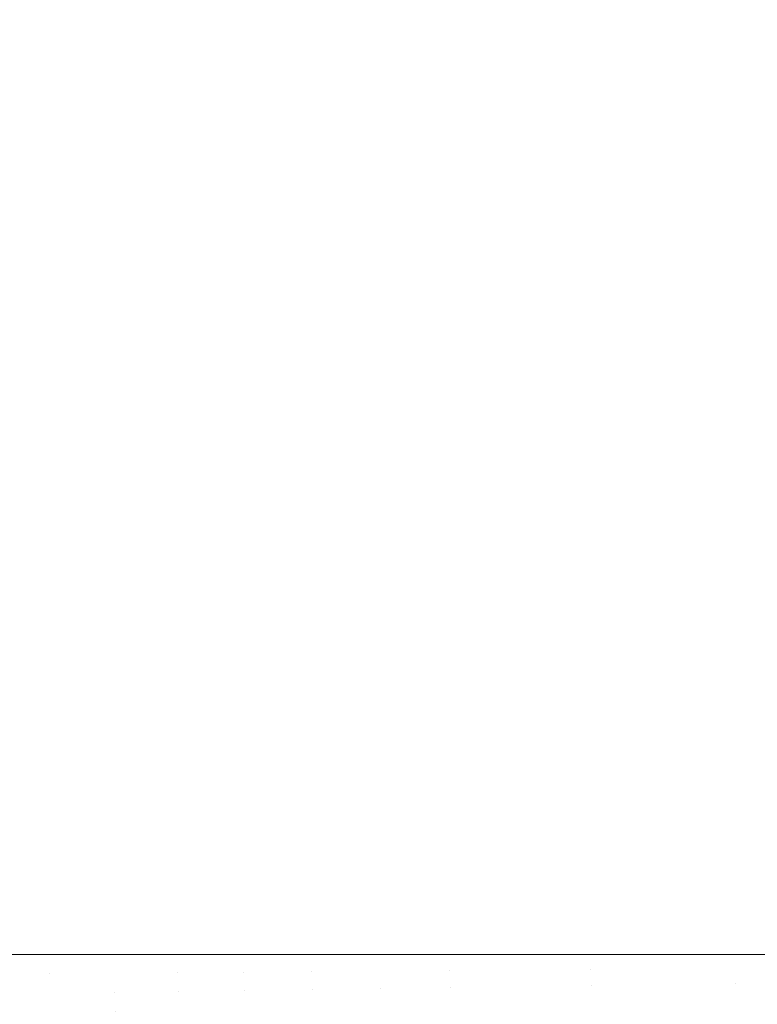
# Model space of a CAD drawing. Header units: centimetres. Extents: x -62 to 63, y 4 to 6.
# Tile 51 of 256: x -62.0388 to -61.991, y 4.297 to 4.3607. Entities that reach past the tile are written whole.
import ezdxf

# ---------------------------------------------------------------- set-up
doc = ezdxf.new("R2010")
doc.units = ezdxf.units.CM
doc.header["$LTSCALE"] = 2.54
doc.layers.add('Lucido design-1', color=7, linetype='Continuous')

# ---------------------------------------------------------------- blocks, each defined once
blk = doc.blocks.new('Gruppo-4-1')
at = {"color": 7, "linetype": 'Continuous', "lineweight": 9}
for points, invisible_edges in [([(-62.036842, 4.300212, -2276.983637), (-62.041811, 4.300212, -2276.980848), (-62.041811, 5.900212, -2276.980848), (-62.036842, 5.900212, -2276.983637)], 10), ([(-62.03684, 5.900212, -2276.260706), (-62.041569, 5.900212, -2276.26335), (-62.041569, 4.300212, -2276.26335), (-62.03684, 4.300212, -2276.260706)], 10), ([(-62.036842, 5.900212, -2276.983637), (-62.035706, 5.900212, -2276.984274), (-62.035706, 4.300212, -2276.984274), (-62.036842, 4.300212, -2276.983637)], 10), ([(-62.03684, 4.300212, -2276.260706), (-62.035432, 4.300212, -2276.259919), (-62.035432, 5.900212, -2276.259919), (-62.03684, 5.900212, -2276.260706)], 10), ([(-62.032744, 4.300212, -2276.985792), (-62.035706, 4.300212, -2276.984274), (-62.035706, 5.900212, -2276.984274), (-62.032744, 5.900212, -2276.985792)], 10), ([(-62.032744, 5.900212, -2276.258547), (-62.035432, 5.900212, -2276.259919), (-62.035432, 4.300212, -2276.259919), (-62.032744, 4.300212, -2276.258547)], 10), ([(-62.028571, 5.900212, -2276.256418), (-62.032744, 5.900212, -2276.258547), (-62.032744, 4.300212, -2276.258547), (-62.028485, 4.300212, -2276.256375)], 10), ([(-62.032744, 5.900212, -2276.985792), (-62.028796, 5.900212, -2276.987814), (-62.028796, 4.300212, -2276.987814), (-62.032744, 4.300212, -2276.985792)], 10), ([(-62.028796, 5.900212, -2276.987814), (-62.020975, 5.900212, -2276.991452), (-62.020975, 4.300212, -2276.991452), (-62.028569, 4.300212, -2276.987919)], 10), ([(-62.028569, 4.300212, -2276.987919), (-62.028796, 4.300212, -2276.987814), (-62.028796, 5.900212, -2276.987814)], 10), ([(-62.028485, 4.300212, -2276.256375), (-62.028485, 5.900212, -2276.256375), (-62.028571, 5.900212, -2276.256418)], 9), ([(-62.024276, 5.900212, -2276.254425), (-62.028485, 5.900212, -2276.256375), (-62.028485, 4.300212, -2276.256375), (-62.024276, 4.300212, -2276.254425)], 10), ([(-62.024276, 4.300212, -2276.254425), (-62.020624, 4.300212, -2276.252733), (-62.020624, 5.900212, -2276.252733), (-62.024276, 5.900212, -2276.254425)], 10), ([(-62.020975, 5.900212, -2276.991452), (-62.012134, 5.900212, -2276.995165), (-62.012134, 4.300212, -2276.995165), (-62.019926, 4.300212, -2276.991892)], 10), ([(-62.019926, 4.300212, -2276.991892), (-62.020975, 4.300212, -2276.991452), (-62.020975, 5.900212, -2276.991452)], 10), ([(-62.011738, 5.900212, -2276.249018), (-62.020624, 5.900212, -2276.252733), (-62.020624, 4.300212, -2276.252733), (-62.015483, 4.300212, -2276.250584)], 10), ([(-62.015483, 4.300212, -2276.250584), (-62.011738, 4.300212, -2276.249018), (-62.011738, 5.900212, -2276.249018)], 10), ([(-62.012134, 4.300212, -2276.995165), (-62.012134, 5.900212, -2276.995165), (-62.002159, 5.900212, -2276.998918), (-62.002159, 4.300212, -2276.998918)], 5), ([(-62.001838, 5.900212, -2276.245311), (-62.011738, 5.900212, -2276.249018), (-62.011738, 4.300212, -2276.249018), (-62.006428, 4.300212, -2276.24703)], 10), ([(-62.006428, 4.300212, -2276.24703), (-62.001713, 4.300212, -2276.245264), (-62.001713, 5.900212, -2276.245264), (-62.001838, 5.900212, -2276.245311)], 10), ([(-62.002159, 5.900212, -2276.998918), (-61.99249, 4.300212, -2277.002128), (-62.001837, 4.300212, -2276.999025)], 9), ([(-62.002159, 5.900212, -2276.998918), (-61.989851, 5.900212, -2277.003004), (-61.989851, 4.300212, -2277.003004), (-61.99249, 4.300212, -2277.002128)], 10), ([(-62.001837, 4.300212, -2276.999025), (-62.002159, 4.300212, -2276.998918), (-62.002159, 5.900212, -2276.998918)], 10), ([(-61.992488, 5.900212, -2276.242217), (-62.001713, 5.900212, -2276.245264), (-62.001713, 4.300212, -2276.245264), (-61.992488, 4.300212, -2276.242217)], 10), ([(-61.992488, 4.300212, -2276.242217), (-61.98937, 4.300212, -2276.241187), (-61.98937, 5.900212, -2276.241187), (-61.992488, 5.900212, -2276.242217)], 10), ([(-62.040813, 4.298943, -2276.981416), (-62.041811, 4.300212, -2276.980848), (-62.036842, 4.300212, -2276.983637), (-62.036828, 4.29897, -2276.983655)], 13), ([(-62.036828, 4.29897, -2276.260685), (-62.03684, 4.300212, -2276.260706), (-62.041569, 4.300212, -2276.26335), (-62.040813, 4.298943, -2276.262924)], 13), ([(-62.036828, 4.29897, -2276.983655), (-62.036842, 4.300212, -2276.983637), (-62.035706, 4.300212, -2276.984274)], 9), ([(-62.035432, 4.300212, -2276.259919), (-62.03684, 4.300212, -2276.260706), (-62.036828, 4.29897, -2276.260685)], 10), ([(-62.036828, 4.29897, -2276.260685), (-62.036758, 4.297709, -2276.260685), (-62.035432, 4.300212, -2276.259919)], 11), ([(-62.035706, 4.300212, -2276.984274), (-62.036758, 4.297709, -2276.983655), (-62.036828, 4.29897, -2276.983655)], 11), ([(-62.035432, 4.300212, -2276.259919), (-62.036758, 4.297709, -2276.260685), (-62.032669, 4.297764, -2276.258516)], 11), ([(-62.032669, 4.297764, -2276.985824), (-62.036758, 4.297709, -2276.983655), (-62.035706, 4.300212, -2276.984274)], 11), ([(-62.035706, 4.300212, -2276.984274), (-62.032744, 4.300212, -2276.985792), (-62.032669, 4.297764, -2276.985824)], 10), ([(-62.032669, 4.297764, -2276.258516), (-62.032744, 4.300212, -2276.258547), (-62.035432, 4.300212, -2276.259919)], 9), ([(-62.028485, 4.300212, -2276.256375), (-62.032744, 4.300212, -2276.258547), (-62.032669, 4.297764, -2276.258516)], 10), ([(-62.028549, 4.299026, -2276.987923), (-62.032669, 4.297764, -2276.985824), (-62.032744, 4.300212, -2276.985792), (-62.028796, 4.300212, -2276.987814)], 11), ([(-62.032669, 4.297764, -2276.258516), (-62.028482, 4.297821, -2276.256417), (-62.028485, 4.300212, -2276.256375)], 11), ([(-62.028796, 4.300212, -2276.987814), (-62.028569, 4.300212, -2276.987919), (-62.028549, 4.299026, -2276.987923)], 10), ([(-62.028569, 4.300212, -2276.987919), (-62.020975, 4.300212, -2276.991452), (-62.024272, 4.299054, -2276.989952)], 10), ([(-62.024272, 4.299054, -2276.989952), (-62.028549, 4.299026, -2276.987923), (-62.028569, 4.300212, -2276.987919)], 11), ([(-62.024276, 4.300212, -2276.254425), (-62.028485, 4.300212, -2276.256375), (-62.028482, 4.297821, -2276.256417)], 10), ([(-62.028482, 4.297821, -2276.256417), (-62.024206, 4.297879, -2276.254388), (-62.024276, 4.300212, -2276.254425)], 11), ([(-62.020624, 4.300212, -2276.252733), (-62.024276, 4.300212, -2276.254425), (-62.024206, 4.297879, -2276.254388)], 10), ([(-62.019913, 4.299083, -2276.99191), (-62.024272, 4.299054, -2276.989952), (-62.020975, 4.300212, -2276.991452)], 11), ([(-62.024206, 4.297879, -2276.254388), (-62.019849, 4.297937, -2276.25243), (-62.020624, 4.300212, -2276.252733)], 11), ([(-62.020975, 4.300212, -2276.991452), (-62.019926, 4.300212, -2276.991892), (-62.019913, 4.299083, -2276.99191)], 10), ([(-62.015483, 4.300212, -2276.250584), (-62.020624, 4.300212, -2276.252733), (-62.019849, 4.297937, -2276.25243)], 10), ([(-62.019913, 4.299083, -2276.99191), (-62.019926, 4.300212, -2276.991892), (-62.012134, 4.300212, -2276.995165)], 9), ([(-62.012134, 4.300212, -2276.995165), (-62.010982, 4.299143, -2276.995613), (-62.019913, 4.299083, -2276.99191)], 11), ([(-62.019849, 4.297937, -2276.25243), (-62.015418, 4.297997, -2276.250543), (-62.015483, 4.300212, -2276.250584)], 11), ([(-62.011738, 4.300212, -2276.249018), (-62.015483, 4.300212, -2276.250584), (-62.015418, 4.297997, -2276.250543)], 10), ([(-62.015418, 4.297997, -2276.250543), (-62.010922, 4.298058, -2276.248727), (-62.011738, 4.300212, -2276.249018)], 11), ([(-62.010982, 4.299143, -2276.995613), (-62.012134, 4.300212, -2276.995165), (-62.002159, 4.300212, -2276.998918)], 9), ([(-62.006428, 4.300212, -2276.24703), (-62.011738, 4.300212, -2276.249018), (-62.010922, 4.298058, -2276.248727)], 10), ([(-62.002159, 4.300212, -2276.998918), (-62.001821, 4.299205, -2276.999031), (-62.010982, 4.299143, -2276.995613)], 11), ([(-62.010922, 4.298058, -2276.248727), (-62.006368, 4.298119, -2276.246983), (-62.006428, 4.300212, -2276.24703)], 11), ([(-62.006428, 4.300212, -2276.24703), (-62.006368, 4.298119, -2276.246983), (-62.001763, 4.298182, -2276.245308)], 11), ([(-62.001763, 4.298182, -2276.245308), (-62.001713, 4.300212, -2276.245264), (-62.006428, 4.300212, -2276.24703)], 9), ([(-62.002159, 4.300212, -2276.998918), (-62.001837, 4.300212, -2276.999025), (-62.001821, 4.299205, -2276.999031)], 10), ([(-62.001821, 4.299205, -2276.999031), (-62.001837, 4.300212, -2276.999025), (-61.99249, 4.300212, -2277.002128)], 9), ([(-62.001821, 4.299205, -2276.999031), (-61.99249, 4.300212, -2277.002128), (-61.992433, 4.298308, -2277.00217)], 11), ([(-62.001763, 4.298182, -2276.245308), (-61.992433, 4.298308, -2276.24217), (-61.992488, 4.300212, -2276.242217)], 11), ([(-61.992488, 4.300212, -2276.242217), (-62.001713, 4.300212, -2276.245264), (-62.001763, 4.298182, -2276.245308)], 10), ([(-61.992433, 4.298308, -2277.00217), (-61.99249, 4.300212, -2277.002128), (-61.989851, 4.300212, -2277.003004)], 9), ([(-61.98937, 4.300212, -2276.241187), (-61.992488, 4.300212, -2276.242217), (-61.992433, 4.298308, -2276.24217)], 10), ([(-61.98937, 4.300212, -2276.241187), (-61.992433, 4.298308, -2276.24217), (-61.982984, 4.298435, -2276.239306)], 11), ([(-61.982984, 4.298435, -2277.005034), (-61.992433, 4.298308, -2277.00217), (-61.989851, 4.300212, -2277.003004)], 11), ([(-62.040813, 4.298943, -2276.262924), (-62.040741, 4.297655, -2276.262924), (-62.036758, 4.297709, -2276.260685), (-62.036828, 4.29897, -2276.260685)], 15), ([(-62.036828, 4.29897, -2276.983655), (-62.036758, 4.297709, -2276.983655), (-62.040741, 4.297655, -2276.981416), (-62.040813, 4.298943, -2276.981416)], 15), ([(-62.028549, 4.299026, -2276.987923), (-62.028482, 4.297821, -2276.987923), (-62.032669, 4.297764, -2276.985824)], 11), ([(-62.024206, 4.297879, -2276.989952), (-62.028482, 4.297821, -2276.987923), (-62.028549, 4.299026, -2276.987923), (-62.024272, 4.299054, -2276.989952)], 15), ([(-62.024272, 4.299054, -2276.989952), (-62.019913, 4.299083, -2276.99191), (-62.019849, 4.297937, -2276.99191), (-62.024206, 4.297879, -2276.989952)], 15), ([(-62.010982, 4.299143, -2276.995613), (-62.010922, 4.298058, -2276.995613), (-62.019849, 4.297937, -2276.99191), (-62.019913, 4.299083, -2276.99191)], 15), ([(-62.001821, 4.299205, -2276.999031), (-62.001763, 4.298182, -2276.999031), (-62.010922, 4.298058, -2276.995613), (-62.010982, 4.299143, -2276.995613)], 15), ([(-61.992433, 4.298308, -2277.00217), (-62.001763, 4.298182, -2276.999031), (-62.001821, 4.299205, -2276.999031)], 11), ([(-62.010818, 4.296956, -2276.995613), (-62.010922, 4.298058, -2276.995613), (-62.001763, 4.298182, -2276.999031), (-62.001666, 4.297143, -2276.999031)], 15), ([(-62.006124, 4.295963, -2276.246983), (-62.001527, 4.296089, -2276.245308), (-62.001763, 4.298182, -2276.245308), (-62.006368, 4.298119, -2276.246983)], 15), ([(-62.001763, 4.298182, -2276.245308), (-62.001527, 4.296089, -2276.245308), (-61.99221, 4.296345, -2276.24217), (-61.992433, 4.298308, -2276.24217)], 15), ([(-62.001666, 4.297143, -2276.999031), (-62.001763, 4.298182, -2276.999031), (-61.992433, 4.298308, -2277.00217)], 11), ([(-61.992433, 4.298308, -2277.00217), (-61.99221, 4.296345, -2277.00217), (-62.001527, 4.296089, -2276.999031), (-62.001666, 4.297143, -2276.999031)], 15), ([(-61.982984, 4.298435, -2276.239306), (-61.992433, 4.298308, -2276.24217), (-61.99221, 4.296345, -2276.24217), (-61.982777, 4.296604, -2276.239306)], 15), ([(-61.982984, 4.298435, -2277.005034), (-61.982777, 4.296604, -2277.005034), (-61.99221, 4.296345, -2277.00217), (-61.992433, 4.298308, -2277.00217)], 15), ([(-62.036638, 4.296429, -2276.260685), (-62.036758, 4.297709, -2276.260685), (-62.040741, 4.297655, -2276.262924), (-62.040619, 4.296347, -2276.262924)], 15), ([(-62.040619, 4.296347, -2276.981416), (-62.040741, 4.297655, -2276.981416), (-62.036758, 4.297709, -2276.983655), (-62.036638, 4.296429, -2276.983655)], 15), ([(-62.032551, 4.296512, -2276.258516), (-62.032669, 4.297764, -2276.258516), (-62.036758, 4.297709, -2276.260685), (-62.036638, 4.296429, -2276.260685)], 15), ([(-62.036638, 4.296429, -2276.983655), (-62.036758, 4.297709, -2276.983655), (-62.032669, 4.297764, -2276.985824), (-62.032551, 4.296512, -2276.985824)], 15), ([(-62.028482, 4.297821, -2276.256417), (-62.032669, 4.297764, -2276.258516), (-62.032551, 4.296512, -2276.258516)], 11), ([(-62.032551, 4.296512, -2276.985824), (-62.032669, 4.297764, -2276.985824), (-62.028482, 4.297821, -2276.987923), (-62.028367, 4.296598, -2276.987923)], 15), ([(-62.032551, 4.296512, -2276.258516), (-62.032383, 4.295241, -2276.258516), (-62.028203, 4.295356, -2276.256417), (-62.028482, 4.297821, -2276.256417)], 15), ([(-62.024206, 4.297879, -2276.254388), (-62.028482, 4.297821, -2276.256417), (-62.028203, 4.295356, -2276.256417), (-62.023934, 4.295474, -2276.254388)], 15), ([(-62.024094, 4.296685, -2276.989952), (-62.028367, 4.296598, -2276.987923), (-62.028482, 4.297821, -2276.987923), (-62.024206, 4.297879, -2276.989952)], 15), ([(-62.023934, 4.295474, -2276.254388), (-62.019583, 4.295593, -2276.25243), (-62.019849, 4.297937, -2276.25243), (-62.024206, 4.297879, -2276.254388)], 15), ([(-62.024206, 4.297879, -2276.989952), (-62.019849, 4.297937, -2276.99191), (-62.019739, 4.296774, -2276.99191), (-62.024094, 4.296685, -2276.989952)], 15), ([(-62.019739, 4.296774, -2276.99191), (-62.019849, 4.297937, -2276.99191), (-62.010922, 4.298058, -2276.995613), (-62.010818, 4.296956, -2276.995613)], 15), ([(-62.015418, 4.297997, -2276.250543), (-62.019849, 4.297937, -2276.25243), (-62.019583, 4.295593, -2276.25243), (-62.015159, 4.295715, -2276.250543)], 15), ([(-62.015159, 4.295715, -2276.250543), (-62.01067, 4.295838, -2276.248727), (-62.010922, 4.298058, -2276.248727), (-62.015418, 4.297997, -2276.250543)], 15), ([(-62.006368, 4.298119, -2276.246983), (-62.010922, 4.298058, -2276.248727), (-62.01067, 4.295838, -2276.248727), (-62.006124, 4.295963, -2276.246983)], 15), ([(-62.001666, 4.297143, -2276.999031), (-62.001527, 4.296089, -2276.999031), (-62.01067, 4.295838, -2276.995613), (-62.010818, 4.296956, -2276.995613)], 15)]:
    blk.add_3dface(points, dxfattribs=dict(at, invisible_edges=invisible_edges))
blk = doc.blocks.new('Gruppo-5-1')
at = {"color": 7}
blk.add_blockref('Gruppo-4-1', (0, 0), dxfattribs=at)

msp = doc.modelspace()

# ---------------------------------------------------------------- block references
at = {"layer": 'Lucido design-1', "color": 7}
msp.add_blockref('Gruppo-5-1', (0, 0), dxfattribs=at)

doc.saveas('drawing.dxf')
